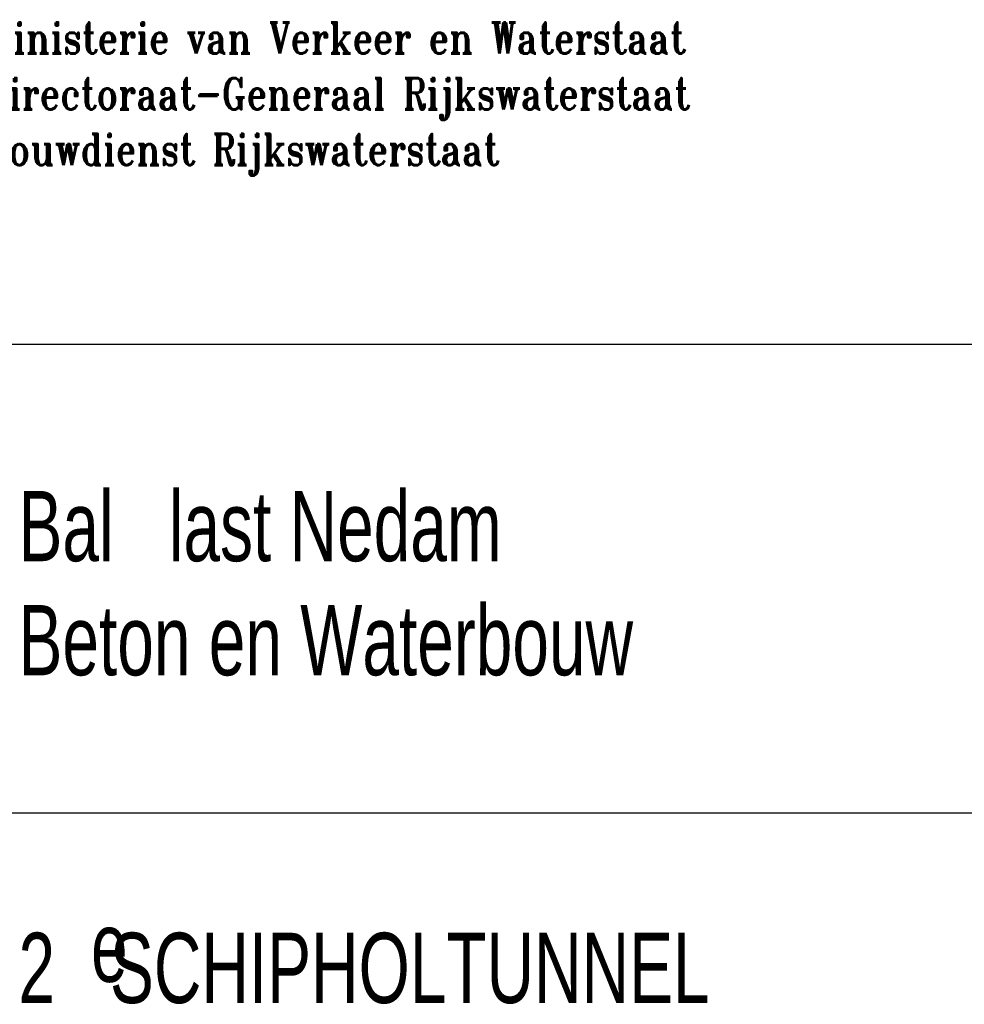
# Model space of a CAD drawing. Extents: x 0 to 1189000, y 0 to 841000.
# Tile 16 of 20: x 1054375 to 1114838, y 66237 to 129280. Entities that reach past the tile are written whole.
import ezdxf

# ---------------------------------------------------------------- set-up
doc = ezdxf.new("R2010")
doc.units = 0
doc.header["$LTSCALE"] = 10000
doc.header["$MEASUREMENT"] = 0
doc.layers.get('0').update_dxf_attribs({"linetype": 'CONTINUOUS'})
for name, color, linetype in [('_T193299$0$101', 7, 'CONTINUOUS'), ('_T193299$0$102', 2, 'CONTINUOUS'), ('_T193299$0$103', 4, 'CONTINUOUS')]:
    doc.layers.add(name, color=color, linetype=linetype)
doc.styles.add('_T193299$0$EBE', font='EBE-HD', dxfattribs={"width": 0.8})
doc.styles.add('_T193299$0$ROMANT', font='ROMANT')

# ---------------------------------------------------------------- blocks, each defined once
blk = doc.blocks.new('_T193299', base_point=(1174, 15))
at = {"layer": '_T193299$0$102'}
blk.add_line((1024, 78.5), (1174, 78.5), dxfattribs=at)
at = {"layer": '_T193299$0$103'}
for p, q in [((1024, 108.5), (1174, 108.5)), ((1024, 78.5), (1174, 78.5))]:
    blk.add_line(p, q, dxfattribs=at)
at = {"layer": '_T193299$0$101'}
for s, height, style, width, p in [('Ministerie van Verkeer en Waterstaat', 2, '_T193299$0$ROMANT', 0.8, (1052.163, 127.108)), ('Directoraat-Generaal Rijkswaterstaat', 2, '_T193299$0$ROMANT', 0.8, (1052.163, 123.54)), ('Bouwdienst Rijkswaterstaat', 2, '_T193299$0$ROMANT', 0.8, (1052.163, 119.971)), ('Bal', 4.5, '_T193299$0$EBE', 0.7, (1054.298, 94.608)), ('last Nedam', 4.5, '_T193299$0$EBE', 0.7, (1063.922, 94.608)), ('Beton en Waterbouw', 4.5, '_T193299$0$EBE', 0.7, (1054.298, 87.305)), ('2   SCHIPHOLTUNNEL', 4.5, '_T193299$0$EBE', 0.7, (1054.298, 66.317)), ('e', 4.5, '_T193299$0$EBE', 0.7, (1058.943, 67.674))]:
    blk.add_text(s, height=height, dxfattribs=dict(at, style=style, width=width)).set_placement(p)

msp = doc.modelspace()

# ---------------------------------------------------------------- block references
at = {"xscale": 1000, "yscale": 1000, "zscale": 1000}
msp.add_blockref('_T193299', (1174000, 15000), dxfattribs=at)

doc.saveas('drawing.dxf')
